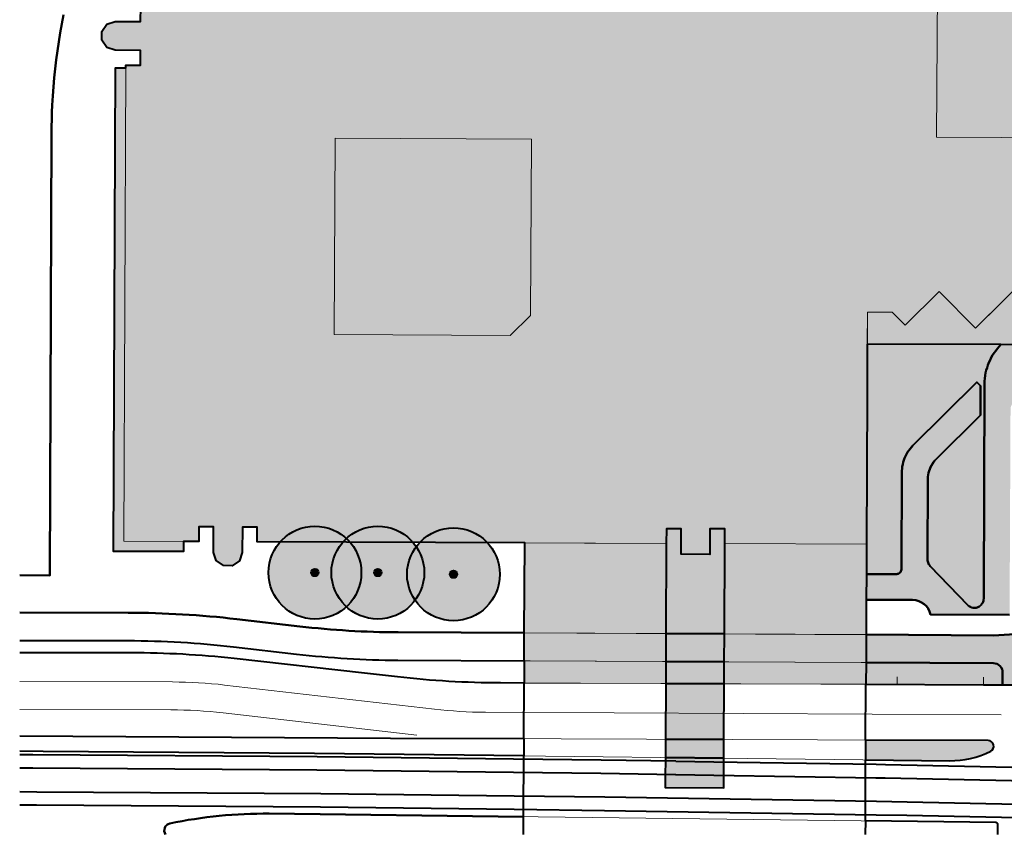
# Model space of a CAD drawing. Header units: metres. Extents: x 118946 to 119657, y 483154 to 483542.
# Tile 1 of 73: x 118946 to 119052, y 483154 to 483242. Entities that reach past the tile are written whole.
import ezdxf

# ---------------------------------------------------------------- set-up
doc = ezdxf.new("R2010")
doc.units = ezdxf.units.M
doc.header["$LTSCALE"] = 500
doc.header["$MEASUREMENT"] = 0
doc.linetypes.add('DGN Style 2', pattern=[25.238606, 15.143164, -10.095443])
for name, color, linetype, lineweight in [('B-PV-GR-BOOM-S', 95, 'Continuous', 40), ('N-PV-OG-BEBOUWING_HOOGBOUWACCENT-G', 7, 'Continuous', 0), ('N-PV-OG-BEBOUWING_OP MAAIVELD-G', 7, 'Continuous', 0), ('N-PV-OG-BEBOUWING_OVERBOUWING-G', 9, 'DGN Style 2', 0), ('N-PV-OG-WATER-G', 8, 'Continuous', 0), ('N-PV-OG-WEG_GEBIEDSONTSLUITINGSWEG BIBEKO 50KM-G', 8, 'Continuous', 0), ('N-PV-VH-KANTOPSLUITING_INRITBAND-G', 8, 'Continuous', 0), ('N-PV-VH-KANTOPSLUITING_OPSLUITBAND_100X200-G', 8, 'Continuous', 0), ('N-PV-VH-KANTOPSLUITING_TROTTOIRBAND_180 200-G', 8, 'Continuous', 0), ('N-PV-VH-KANTOPSLUITING_TROTTOIRBAND_280 300-G', 8, 'Continuous', 0), ('N-PV-VW-VERKEER_OPENBAARVERVOER_SPOOR TRAM-G', 8, 'Continuous', 40)]:
    doc.layers.add(name, color=color, linetype=linetype, lineweight=lineweight)
for name, color, linetype, lineweight, true_color in [('N-PV-AL-FILL_BEBOUWING-O', 7, 'Continuous', 0, 0xffffff), ('N-PV-AL-FILL_FIETSPAD-O', 7, 'Continuous', 40, 0xe67777), ('N-PV-AL-FILL_OVERBOUWING-O', 7, 'Continuous', 0, 0xffffff), ('N-PV-AL-FILL_VERHARDING-O', 7, 'Continuous', 40, 0xe8e8e8), ('N-PV-AL-FILL_WATER-O', 7, 'Continuous', 40, 0xafcde1), ('N-PV-AL-FILL_WEG-O', 7, 'Continuous', 40, 0xc8c8c8), ('N-PV-VW-MARKERING_LANGS_STREEP_13_010-G', 7, 'Continuous', 0, 0xfafafa), ('N-PV-VW-MARKERING_LANGS_STREEP_13_030-G', 7, 'Continuous', 0, 0xfafafa)]:
    doc.layers.add(name, color=color, linetype=linetype, lineweight=lineweight, true_color=true_color)

# ---------------------------------------------------------------- blocks, each defined once
blk = doc.blocks.new('SGR-BOOM001_BOVENAANZICHT')
at = {"layer": 'B-PV-GR-BOOM-S', "ltscale": 0.001, "transparency": 33554585}
h = blk.add_hatch(color=256, dxfattribs=at)
edge = h.paths.add_edge_path()
edge.add_arc((0, 0), 5, 0, 360)
h = blk.add_hatch(color=256, dxfattribs=at)
edge = h.paths.add_edge_path()
edge.add_arc((0, 0), 0.4, 0, 360)
for radius in [5, 0.4]:
    blk.add_circle((0, 0), radius, dxfattribs=at)

msp = doc.modelspace()

# ---------------------------------------------------------------- hatches: boundary and pattern name
at = {"layer": 'N-PV-AL-FILL_BEBOUWING-O', "ltscale": 0.001}
msp.add_hatch(color=256, dxfattribs=at).paths.add_polyline_path([(118969.2, 483183.33), (118968.26, 483183.34), (118967.49, 483183.88), (118967.19, 483184.77), (118967.2, 483187.51), (118965.6, 483187.52), (118965.59, 483185.95), (118963.96, 483185.95), (118957.51, 483185.98), (118957.74, 483236.95), (118957.74, 483237.24), (118959.32, 483237.23), (118959.32, 483238.83), (118956.58, 483238.84), (118955.69, 483239.16), (118955.15, 483239.93), (118955.16, 483240.87), (118955.7, 483241.64), (118956.59, 483241.94), (118959.33, 483241.93), (118959.34, 483243.53), (118957.77, 483243.54), (118957.78, 483243.99), (118957.8, 483250), (118957.81, 483251.61), (118979.39, 483251.56), (118979.56, 483287.1), (118979.56, 483287.1), (118979.56, 483287.55), (118981.14, 483287.54), (118981.14, 483289.14), (118978.4, 483289.16), (118977.51, 483289.47), (118976.97, 483290.24), (118976.98, 483291.18), (118977.52, 483291.95), (118978.41, 483292.26), (118978.56, 483292.25), (118981.15, 483292.24), (118981.16, 483293.85), (118979.59, 483293.85), (118979.6, 483294.29), (118979.7, 483316.32), (119030.98, 483316.08), (119030.94, 483307.31), (119032.54, 483307.31), (119032.55, 483310.05), (119032.86, 483310.94), (119033.64, 483311.47), (119034.15, 483311.47), (119034.58, 483311.47), (119035.35, 483310.93), (119035.65, 483310.04), (119035.64, 483307.29), (119037.24, 483307.29), (119037.27, 483316.06), (119059.73, 483315.95), (119059.56, 483272.78), (119073.95, 483272.71), (119073.94, 483270.87), (119075.54, 483270.86), (119075.55, 483273.85), (119075.87, 483274.73), (119076.64, 483275.27), (119077.58, 483275.27), (119078.35, 483274.73), (119078.65, 483273.84), (119078.64, 483270.85), (119080.24, 483270.84), (119080.25, 483272.68), (119088.33, 483272.64), (119088.3, 483265.1), (119088.23, 483250), (119088.11, 483221.39), (119086.54, 483221.4), (119086.54, 483220.54), (119086.53, 483219.8), (119089.43, 483219.79), (119089.43, 483219.73), (119089.42, 483217.93), (119086.53, 483217.94), (119086.52, 483216.85), (119086.52, 483216.7), (119086.51, 483214.41), (119086.51, 483213.24), (119084.19, 483213.25), (119084.19, 483212.26), (119080.52, 483212.28), (119079.06, 483212.28), (119074.88, 483216.5), (119060.61, 483216.56), (119058.82, 483218.36), (119049.29, 483208.9), (119045.36, 483212.86), (119041.71, 483209.23), (119040.31, 483210.64), (119037.63, 483210.65), (119037.62, 483207.21), (119037.6, 483201.82), (119037.53, 483185.65), (119022.26, 483185.72), (119022.27, 483187.29), (119020.67, 483187.3), (119020.66, 483184.55), (119017.56, 483184.56), (119017.57, 483187.31), (119015.97, 483187.31), (119015.96, 483185.74), (119000.71, 483185.8), (118971.89, 483185.92), (118971.9, 483187.49), (118970.3, 483187.5), (118970.29, 483184.76), (118969.97, 483183.87)])
at = {"layer": 'N-PV-AL-FILL_FIETSPAD-O', "ltscale": 0.001}
for points in [[(119057.06, 483172.26, -0.40871), (119058.07, 483173.23), (119137.19, 483172.83), (119137.19, 483175.83), (119058.08, 483176.23), (119051.23, 483175.83), (119037.49, 483175.91), (119037.48, 483172.91), (119051.21, 483172.83, -0.419679), (119052.2, 483171.81), (119052.17, 483170.5), (119057.02, 483170.49)], [(119022.21, 483172.98), (119015.91, 483173.02), (119015.92, 483176.02), (119022.22, 483175.98)]]:
    msp.add_hatch(color=256, dxfattribs=at).paths.add_polyline_path(points)
at = {"layer": 'N-PV-AL-FILL_OVERBOUWING-O'}
for points in [[(118963.96, 483184.85), (118956.4, 483184.88), (118956.64, 483236.95), (118957.74, 483236.95), (118957.51, 483185.98), (118963.96, 483185.95)], [(119088.05, 483207.01), (119079.98, 483207.04), (119052.02, 483207.15), (119037.62, 483207.21), (119037.63, 483210.65), (119040.31, 483210.64), (119041.71, 483209.23), (119045.36, 483212.86), (119049.29, 483208.9), (119058.82, 483218.36), (119060.61, 483216.56), (119074.88, 483216.5), (119079.06, 483212.28), (119080.52, 483212.28), (119084.19, 483212.26), (119084.19, 483213.25), (119086.51, 483213.24), (119086.51, 483214.41), (119086.51, 483215.08), (119088.08, 483215.07), (119088.08, 483214.6)], [(119015.92, 483176.02), (119000.67, 483176.09), (119000.71, 483185.8), (119015.96, 483185.74)], [(119037.49, 483175.91), (119022.22, 483175.98), (119022.26, 483185.72), (119037.53, 483185.65), (119037.52, 483182.42), (119037.5, 483179.66)], [(119015.91, 483173.02), (119000.66, 483173.09), (119000.67, 483176.09), (119015.92, 483176.02)], [(119037.48, 483172.91), (119022.21, 483172.98), (119022.22, 483175.98), (119037.49, 483175.91)], [(119015.9, 483170.64), (119000.65, 483170.69), (119000.66, 483173.09), (119015.91, 483173.02)], [(119037.47, 483170.56), (119022.2, 483170.61), (119022.21, 483172.98), (119037.48, 483172.91)]]:
    msp.add_hatch(color=256, dxfattribs=at).paths.add_polyline_path(points)
at = {"layer": 'N-PV-AL-FILL_VERHARDING-O', "ltscale": 0.001}
for points in [[(119042.5, 483179.64, -0.34875), (119044.44, 483178.08), (119052.95, 483178.03), (119052.95, 483178.23), (119053.05, 483200.23), (119053.06, 483200.35), (119053.09, 483200.46), (119053.14, 483200.58), (119053.19, 483200.68), (119053.26, 483200.78), (119053.34, 483200.87), (119055.58, 483203.09), (119055.66, 483203.16), (119055.75, 483203.23), (119055.85, 483203.28), (119055.96, 483203.32), (119056.06, 483203.35), (119056.17, 483203.37), (119056.29, 483203.38), (119066.02, 483203.34), (119066.14, 483203.33), (119066.25, 483203.31), (119066.36, 483203.28), (119066.46, 483203.23), (119066.56, 483203.18), (119068.15, 483202.15), (119068.34, 483202.03), (119068.54, 483201.92), (119068.75, 483201.83), (119068.96, 483201.75), (119069.18, 483201.67), (119069.4, 483201.61), (119069.63, 483201.57), (119069.85, 483201.53), (119070.08, 483201.51), (119070.31, 483201.51), (119077.2, 483201.48), (119077.32, 483201.49), (119077.44, 483201.51), (119077.55, 483201.54), (119077.66, 483201.59), (119077.76, 483201.65), (119077.86, 483201.73), (119078.98, 483202.71), (119079.08, 483202.78), (119079.19, 483202.85), (119079.3, 483202.9), (119079.42, 483202.93), (119079.55, 483202.95), (119079.67, 483202.95), (119079.8, 483202.94), (119079.92, 483202.91), (119080.04, 483202.87), (119080.15, 483202.81), (119080.25, 483202.74), (119080.35, 483202.66), (119085.48, 483197.49), (119085.62, 483197.33), (119085.76, 483197.16), (119085.88, 483196.99), (119085.99, 483196.8), (119086.08, 483196.61), (119086.16, 483196.41), (119086.23, 483196.21), (119086.28, 483196), (119086.32, 483195.79), (119086.34, 483195.58), (119086.35, 483195.36), (119086.28, 483178.42), (119086.28, 483177.68), (119094.91, 483177.63), (119094.81, 483177.67), (119094.7, 483177.7), (119094.59, 483177.74), (119094.48, 483177.79), (119094.38, 483177.85), (119094.29, 483177.93), (119094.21, 483178.02), (119094.14, 483178.11), (119094.09, 483178.21), (119094.04, 483178.32), (119094.01, 483178.43), (119093.99, 483178.54), (119093.98, 483178.66), (119094.13, 483214.38), (119091.42, 483214.39), (119091.39, 483206.81), (119091.38, 483206.72), (119091.36, 483206.63), (119091.32, 483206.54), (119091.27, 483206.46), (119091.21, 483206.39), (119091.14, 483206.33), (119091.06, 483206.28), (119090.97, 483206.24), (119090.88, 483206.22), (119090.79, 483206.21), (119082.14, 483206.25), (119085.28, 483203.08), (119088.28, 483203.07), (119088.49, 483203.06), (119088.71, 483203.03), (119088.92, 483203), (119089.12, 483202.94), (119089.33, 483202.87), (119089.52, 483202.79), (119089.72, 483202.69), (119089.9, 483202.58), (119090.08, 483202.46), (119090.24, 483202.33), (119090.4, 483202.18), (119090.54, 483202.02), (119090.68, 483201.86), (119090.8, 483201.68), (119090.91, 483201.49), (119091, 483201.3), (119091.08, 483201.1), (119091.15, 483200.9), (119091.2, 483200.69), (119091.24, 483200.48), (119091.26, 483200.27), (119091.27, 483200.05), (119091.27, 483199.67), (119091.18, 483178.71), (119091.17, 483178.59), (119091.15, 483178.46), (119091.11, 483178.34), (119091.06, 483178.23), (119090.99, 483178.12), (119090.91, 483178.02), (119090.82, 483177.93), (119090.73, 483177.85), (119090.62, 483177.79), (119090.5, 483177.74), (119090.38, 483177.7), (119090.26, 483177.68), (119090.13, 483177.67), (119089.08, 483178.72), (119089.15, 483196.3), (119089.15, 483196.53), (119089.12, 483196.76), (119089.09, 483196.99), (119089.04, 483197.21), (119088.97, 483197.43), (119088.89, 483197.65), (119088.8, 483197.85), (119088.69, 483198.06), (119088.57, 483198.25), (119088.44, 483198.44), (119088.29, 483198.62), (119088.14, 483198.78), (119080.21, 483206.77), (119080.08, 483206.92), (119079.98, 483207.04), (119052.02, 483207.15), (119052.02, 483207.15), (119051.82, 483206.94), (119051.63, 483206.72), (119051.45, 483206.49), (119051.28, 483206.25), (119051.12, 483206), (119050.97, 483205.74), (119050.84, 483205.48), (119050.72, 483205.21), (119050.61, 483204.94), (119050.52, 483204.66), (119050.44, 483204.38), (119050.37, 483204.09), (119050.32, 483203.8), (119050.29, 483203.51), (119050.26, 483203.22), (119050.25, 483202.92), (119050.16, 483180.31), (119050.16, 483179.79), (119050.15, 483179.67), (119050.13, 483179.54), (119050.09, 483179.43), (119050.04, 483179.31), (119049.97, 483179.21), (119049.89, 483179.11), (119049.8, 483179.03), (119049.7, 483178.95), (119049.59, 483178.89), (119049.47, 483178.84), (119049.35, 483178.81), (119049.23, 483178.8), (119049.11, 483178.8), (119048.98, 483178.81), (119048.86, 483178.84), (119048.74, 483178.89), (119048.63, 483178.94), (119048.53, 483179.02), (119048.44, 483179.1), (119044.39, 483183.3), (119044.32, 483183.38), (119044.26, 483183.47), (119044.2, 483183.57), (119044.16, 483183.67), (119044.13, 483183.78), (119044.12, 483183.89), (119044.11, 483184), (119044.15, 483192.7), (119044.15, 483192.91), (119044.18, 483193.12), (119044.22, 483193.33), (119044.27, 483193.54), (119044.34, 483193.74), (119044.42, 483193.94), (119044.52, 483194.13), (119044.63, 483194.32), (119044.75, 483194.49), (119044.89, 483194.66), (119045.03, 483194.81), (119049.81, 483199.55), (119049.82, 483202.7), (119049.42, 483203.11), (119042.53, 483196.28), (119042.37, 483196.11), (119042.22, 483195.93), (119042.08, 483195.74), (119041.95, 483195.55), (119041.83, 483195.35), (119041.73, 483195.14), (119041.63, 483194.92), (119041.55, 483194.7), (119041.49, 483194.48), (119041.43, 483194.25), (119041.39, 483194.02), (119041.36, 483193.79), (119041.35, 483193.56), (119041.31, 483183.01), (119041.3, 483182.91), (119041.28, 483182.82), (119041.24, 483182.73), (119041.19, 483182.65), (119041.13, 483182.58), (119041.06, 483182.52), (119040.98, 483182.47), (119040.89, 483182.44), (119040.8, 483182.41), (119040.7, 483182.41), (119037.52, 483182.42), (119037.5, 483179.66)], [(119049.11, 483178.8), (119048.98, 483178.81), (119048.86, 483178.84), (119048.74, 483178.89), (119048.63, 483178.94), (119048.53, 483179.02), (119048.44, 483179.1), (119044.39, 483183.3), (119044.32, 483183.38), (119044.26, 483183.47), (119044.2, 483183.57), (119044.16, 483183.67), (119044.13, 483183.78), (119044.12, 483183.89), (119044.11, 483184), (119044.15, 483192.7), (119044.15, 483192.91), (119044.18, 483193.12), (119044.22, 483193.33), (119044.27, 483193.54), (119044.34, 483193.74), (119044.42, 483193.94), (119044.52, 483194.13), (119044.63, 483194.32), (119044.75, 483194.49), (119044.89, 483194.66), (119045.03, 483194.81), (119049.81, 483199.55), (119049.82, 483202.7), (119049.42, 483203.11), (119042.53, 483196.28), (119042.37, 483196.11), (119042.22, 483195.93), (119042.08, 483195.74), (119041.95, 483195.55), (119041.83, 483195.35), (119041.73, 483195.14), (119041.63, 483194.92), (119041.55, 483194.7), (119041.49, 483194.48), (119041.43, 483194.25), (119041.39, 483194.02), (119041.36, 483193.79), (119041.35, 483193.56), (119041.31, 483183.01), (119041.3, 483182.91), (119041.28, 483182.82), (119041.24, 483182.73), (119041.19, 483182.65), (119041.13, 483182.58), (119041.06, 483182.52), (119040.98, 483182.47), (119040.89, 483182.44), (119040.8, 483182.41), (119040.7, 483182.41), (119037.52, 483182.42), (119037.53, 483185.65), (119037.6, 483201.82), (119037.62, 483207.21), (119052.02, 483207.15), (119052.02, 483207.15), (119051.82, 483206.94), (119051.63, 483206.72), (119051.45, 483206.49), (119051.28, 483206.25), (119051.12, 483206), (119050.97, 483205.74), (119050.84, 483205.48), (119050.72, 483205.21), (119050.61, 483204.94), (119050.52, 483204.66), (119050.44, 483204.38), (119050.37, 483204.09), (119050.32, 483203.8), (119050.29, 483203.51), (119050.26, 483203.22), (119050.25, 483202.92), (119050.16, 483180.31), (119050.16, 483179.79), (119050.15, 483179.67), (119050.13, 483179.54), (119050.09, 483179.43), (119050.04, 483179.31), (119049.97, 483179.21), (119049.89, 483179.11), (119049.8, 483179.03), (119049.7, 483178.95), (119049.59, 483178.89), (119049.47, 483178.84), (119049.35, 483178.81), (119049.23, 483178.8)], [(119022.22, 483175.98), (119015.92, 483176.02), (119015.96, 483185.74), (119015.97, 483187.31), (119017.57, 483187.31), (119017.56, 483184.56), (119020.66, 483184.55), (119020.67, 483187.3), (119022.27, 483187.29), (119022.26, 483185.72)], [(119022.2, 483170.61), (119015.9, 483170.64), (119015.91, 483173.02), (119022.21, 483172.98)], [(119052.2, 483171.81, 0.419679), (119051.21, 483172.83), (119037.48, 483172.91), (119037.47, 483170.56), (119050.12, 483170.51), (119052.17, 483170.5)], [(119022.17, 483162.61), (119015.87, 483162.69), (119015.88, 483164.64), (119022.18, 483164.62)], [(119046.46, 483162.33, 0.116073), (119050.91, 483163.35), (119050.91, 483163.35, 0.784104), (119050.64, 483164.5), (119037.44, 483164.55), (119037.43, 483162.44)]]:
    msp.add_hatch(color=256, dxfattribs=at).paths.add_polyline_path(points)
at = {"layer": 'N-PV-AL-FILL_WEG-O', "ltscale": 0.001}
for points in [[(119022.18, 483164.62), (119015.88, 483164.64), (119015.9, 483170.64), (119022.2, 483170.61)], [(119022.16, 483159.41), (119015.86, 483159.44), (119015.86, 483160.84), (119015.87, 483162.29), (119015.87, 483162.69), (119022.17, 483162.61), (119022.17, 483162.18), (119022.16, 483160.73)]]:
    msp.add_hatch(color=256, dxfattribs=at).paths.add_polyline_path(points)

# ---------------------------------------------------------------- linework, layer by layer
at = {"layer": 'N-PV-AL-FILL_BEBOUWING-O', "ltscale": 0.001, "flags": 128}
msp.add_lwpolyline([(118959.34, 483243.53), (118959.33, 483241.93), (118956.59, 483241.94), (118955.7, 483241.64), (118955.16, 483240.87), (118955.15, 483239.93), (118955.69, 483239.16), (118956.58, 483238.84), (118959.32, 483238.83), (118959.32, 483237.23), (118957.74, 483237.24), (118957.74, 483236.95), (118957.51, 483185.98), (118963.96, 483185.95), (118965.59, 483185.95), (118965.6, 483187.52), (118967.2, 483187.51), (118967.19, 483184.77), (118967.49, 483183.88), (118968.26, 483183.34), (118969.2, 483183.33), (118969.97, 483183.87), (118970.29, 483184.76), (118970.3, 483187.5), (118971.9, 483187.49), (118971.89, 483185.92), (119000.71, 483185.8), (119015.96, 483185.74), (119015.97, 483187.31), (119017.57, 483187.31), (119017.56, 483184.56), (119020.66, 483184.55), (119020.67, 483187.3), (119022.27, 483187.29), (119022.26, 483185.72), (119037.53, 483185.65), (119037.6, 483201.82), (119037.62, 483207.21), (119037.63, 483210.65), (119040.31, 483210.64), (119041.71, 483209.23), (119045.36, 483212.86), (119049.29, 483208.9), (119058.82, 483218.36)], dxfattribs=at)
at = {"layer": 'N-PV-AL-FILL_FIETSPAD-O', "ltscale": 0.001, "flags": 128}
msp.add_lwpolyline([(118946.31, 483175.29), (118957.98, 483175.27, -0.028127), (118969.34, 483174.6), (118976.12, 483173.82, 0.027395), (118987.05, 483173.16), (119000.66, 483173.09), (119000.67, 483176.09), (118987.07, 483176.16, -0.027395), (118976.47, 483176.8), (118969.69, 483177.58, 0.028127), (118957.99, 483178.27), (118946.31, 483178.29)], format="xyb", dxfattribs=at)
msp.add_lwpolyline([(119057.06, 483172.26, -0.40871), (119058.07, 483173.23), (119137.19, 483172.83), (119137.19, 483175.83), (119058.08, 483176.23), (119051.23, 483175.83), (119037.49, 483175.91), (119037.48, 483172.91), (119051.21, 483172.83, -0.419679), (119052.2, 483171.81), (119052.17, 483170.5), (119057.02, 483170.49), (119057.06, 483172.26)], format="xyb", close=True, dxfattribs=at)
msp.add_lwpolyline([(119015.92, 483176.02), (119015.91, 483173.02), (119022.21, 483172.98), (119022.22, 483175.98), (119015.92, 483176.02)], close=True, dxfattribs=at)
at = {"layer": 'N-PV-AL-FILL_OVERBOUWING-O', "flags": 128}
for points in [[(118956.64, 483236.95), (118956.4, 483184.88), (118963.96, 483184.85), (118963.96, 483185.95), (118957.51, 483185.98), (118957.74, 483236.95), (118956.64, 483236.95)], [(119086.51, 483215.08), (119086.51, 483214.41), (119086.51, 483213.24), (119084.19, 483213.25), (119084.19, 483212.26), (119080.52, 483212.28), (119079.06, 483212.28), (119074.88, 483216.5), (119060.61, 483216.56), (119058.82, 483218.36), (119049.29, 483208.9), (119045.36, 483212.86), (119041.71, 483209.23), (119040.31, 483210.64), (119037.63, 483210.65), (119037.62, 483207.21), (119052.02, 483207.15), (119079.98, 483207.04), (119088.05, 483207.01), (119088.08, 483214.6), (119088.08, 483215.07), (119086.51, 483215.08)], [(119000.71, 483185.8), (119000.67, 483176.09), (119015.92, 483176.02), (119015.96, 483185.74), (119000.71, 483185.8)], [(119037.52, 483182.42), (119037.53, 483185.65), (119022.26, 483185.72), (119022.22, 483175.98), (119037.49, 483175.91), (119037.5, 483179.66), (119037.52, 483182.42)], [(119000.67, 483176.09), (119000.66, 483173.09), (119015.91, 483173.02), (119015.92, 483176.02), (119000.67, 483176.09)], [(119022.22, 483175.98), (119022.21, 483172.98), (119037.48, 483172.91), (119037.49, 483175.91), (119022.22, 483175.98)], [(119000.66, 483173.09), (119000.65, 483170.69), (119015.9, 483170.64), (119015.91, 483173.02), (119000.66, 483173.09)], [(119037.47, 483170.56), (119037.48, 483172.91), (119022.21, 483172.98), (119022.2, 483170.61), (119037.47, 483170.56)]]:
    msp.add_lwpolyline(points, close=True, dxfattribs=at)
msp.add_lwpolyline([(119037.4, 483154.4), (119037.47, 483170.56), (119022.2, 483170.61), (119022.16, 483159.41), (119015.86, 483159.44), (119015.9, 483170.64), (119000.65, 483170.69), (119000.58, 483154.4)], dxfattribs=at)
at = {"layer": 'N-PV-AL-FILL_VERHARDING-O', "ltscale": 0.001, "flags": 128}
for points in [[(118946.31, 483178.29), (118957.99, 483178.27, -0.028127), (118969.69, 483177.58), (118976.47, 483176.8, 0.027395), (118987.07, 483176.16), (119000.67, 483176.09), (119000.71, 483185.8), (118971.89, 483185.92), (118971.9, 483187.49), (118970.3, 483187.5), (118970.29, 483184.76), (118969.97, 483183.87), (118969.2, 483183.33), (118968.26, 483183.34), (118967.49, 483183.88), (118967.19, 483184.77), (118967.2, 483187.51), (118965.6, 483187.52), (118965.59, 483185.95), (118963.96, 483185.95), (118963.96, 483184.85), (118956.4, 483184.88), (118956.64, 483236.95), (118957.74, 483236.95), (118957.74, 483237.24), (118959.32, 483237.23), (118959.32, 483238.83), (118956.58, 483238.84), (118955.69, 483239.16), (118955.15, 483239.93), (118955.16, 483240.87), (118955.7, 483241.64), (118956.59, 483241.94), (118959.33, 483241.93), (118959.34, 483243.53)], [(119079.98, 483207.04), (119052.02, 483207.15), (119052.02, 483207.15), (119051.82, 483206.94), (119051.63, 483206.72), (119051.45, 483206.49), (119051.28, 483206.25), (119051.12, 483206), (119050.97, 483205.74), (119050.84, 483205.48), (119050.72, 483205.21), (119050.61, 483204.94), (119050.52, 483204.66), (119050.44, 483204.38), (119050.37, 483204.09), (119050.32, 483203.8), (119050.29, 483203.51), (119050.26, 483203.22), (119050.25, 483202.92), (119050.16, 483180.31), (119050.16, 483179.79), (119050.15, 483179.67), (119050.13, 483179.54), (119050.09, 483179.43), (119050.04, 483179.31), (119049.97, 483179.21), (119049.89, 483179.11), (119049.8, 483179.03), (119049.7, 483178.95), (119049.59, 483178.89), (119049.47, 483178.84), (119049.35, 483178.81), (119049.23, 483178.8), (119049.11, 483178.8), (119048.98, 483178.81), (119048.86, 483178.84), (119048.74, 483178.89), (119048.63, 483178.94), (119048.53, 483179.02), (119048.44, 483179.1), (119044.39, 483183.3), (119044.32, 483183.38), (119044.26, 483183.47), (119044.2, 483183.57), (119044.16, 483183.67), (119044.13, 483183.78), (119044.12, 483183.89), (119044.11, 483184), (119044.15, 483192.7), (119044.15, 483192.91), (119044.18, 483193.12), (119044.22, 483193.33), (119044.27, 483193.54), (119044.34, 483193.74), (119044.42, 483193.94), (119044.52, 483194.13), (119044.63, 483194.32), (119044.75, 483194.49), (119044.89, 483194.66), (119045.03, 483194.81), (119049.81, 483199.55), (119049.82, 483202.7), (119049.42, 483203.11), (119042.53, 483196.28), (119042.37, 483196.11), (119042.22, 483195.93), (119042.08, 483195.74), (119041.95, 483195.55), (119041.83, 483195.35), (119041.73, 483195.14), (119041.63, 483194.92), (119041.55, 483194.7), (119041.49, 483194.48), (119041.43, 483194.25), (119041.39, 483194.02), (119041.36, 483193.79), (119041.35, 483193.56), (119041.31, 483183.01), (119041.3, 483182.91), (119041.28, 483182.82), (119041.24, 483182.73), (119041.19, 483182.65), (119041.13, 483182.58), (119041.06, 483182.52), (119040.98, 483182.47), (119040.89, 483182.44), (119040.8, 483182.41), (119040.7, 483182.41), (119037.52, 483182.42), (119037.5, 483179.66), (119042.5, 483179.64), (119042.5, 483179.64, -0.34875), (119044.44, 483178.08), (119052.95, 483178.03)], [(119052.95, 483178.03), (119044.44, 483178.08, 0.34875), (119042.5, 483179.64), (119037.5, 483179.66), (119037.49, 483175.91), (119051.23, 483175.83), (119058.08, 483176.23)], [(118946.31, 483175.29), (118957.98, 483175.27, -0.028127), (118969.34, 483174.6), (118976.12, 483173.82, 0.027395), (118987.05, 483173.16), (119000.66, 483173.09), (119000.65, 483170.69), (118998.09, 483170.7, -0.027767), (118987.01, 483171.36), (118983.47, 483171.77), (118969.41, 483173.33, 0.027756), (118958.33, 483173.94), (118946.31, 483173.94)], [(119000.58, 483154.4), (119000.59, 483156.3), (118973.2, 483156.63, 0.054016), (118962.48, 483155.57, 0.536828), (118962.02, 483154.4)], [(119051.7, 483154.4), (119051.7, 483155.42, 0.411273), (119051.45, 483155.67), (119037.41, 483155.84), (119037.4, 483154.4)]]:
    msp.add_lwpolyline(points, format="xyb", dxfattribs=at)
for points in [[(118951.04, 483242.66), (118950.85, 483241.7), (118950.68, 483240.73), (118950.52, 483239.77), (118950.38, 483238.8), (118950.25, 483237.83), (118950.13, 483236.85), (118950.03, 483235.88), (118949.95, 483234.9), (118949.87, 483233.93), (118949.82, 483232.95), (118949.78, 483232.18), (118949.76, 483231.4), (118949.74, 483230.63), (118949.73, 483229.86), (118949.54, 483182.28), (118946.31, 483182.3)], [(118946.31, 483165.02), (118986.26, 483164.77), (119000.62, 483164.71), (119000.61, 483162.86), (118978.05, 483163.12), (118948.82, 483163.34), (118946.31, 483163.37)]]:
    msp.add_lwpolyline(points, dxfattribs=at)
for points in [[(119037.62, 483207.21), (119037.6, 483201.82), (119037.53, 483185.65), (119037.52, 483182.42), (119040.7, 483182.41), (119040.8, 483182.41), (119040.89, 483182.44), (119040.98, 483182.47), (119041.06, 483182.52), (119041.13, 483182.58), (119041.19, 483182.65), (119041.24, 483182.73), (119041.28, 483182.82), (119041.3, 483182.91), (119041.31, 483183.01), (119041.35, 483193.56), (119041.36, 483193.79), (119041.39, 483194.02), (119041.43, 483194.25), (119041.49, 483194.48), (119041.55, 483194.7), (119041.63, 483194.92), (119041.73, 483195.14), (119041.83, 483195.35), (119041.95, 483195.55), (119042.08, 483195.74), (119042.22, 483195.93), (119042.37, 483196.11), (119042.53, 483196.28), (119049.42, 483203.11), (119049.82, 483202.7), (119049.81, 483199.55), (119045.03, 483194.81), (119044.89, 483194.66), (119044.75, 483194.49), (119044.63, 483194.32), (119044.52, 483194.13), (119044.42, 483193.94), (119044.34, 483193.74), (119044.27, 483193.54), (119044.22, 483193.33), (119044.18, 483193.12), (119044.15, 483192.91), (119044.15, 483192.7), (119044.11, 483184), (119044.12, 483183.89), (119044.13, 483183.78), (119044.16, 483183.67), (119044.2, 483183.57), (119044.26, 483183.47), (119044.32, 483183.38), (119044.39, 483183.3), (119048.44, 483179.1), (119048.53, 483179.02), (119048.63, 483178.94), (119048.74, 483178.89), (119048.86, 483178.84), (119048.98, 483178.81), (119049.11, 483178.8), (119049.23, 483178.8), (119049.35, 483178.81), (119049.47, 483178.84), (119049.59, 483178.89), (119049.7, 483178.95), (119049.8, 483179.03), (119049.89, 483179.11), (119049.97, 483179.21), (119050.04, 483179.31), (119050.09, 483179.43), (119050.13, 483179.54), (119050.15, 483179.67), (119050.16, 483179.79), (119050.16, 483180.31), (119050.25, 483202.92), (119050.26, 483203.22), (119050.29, 483203.51), (119050.32, 483203.8), (119050.37, 483204.09), (119050.44, 483204.38), (119050.52, 483204.66), (119050.61, 483204.94), (119050.72, 483205.21), (119050.84, 483205.48), (119050.97, 483205.74), (119051.12, 483206), (119051.28, 483206.25), (119051.45, 483206.49), (119051.63, 483206.72), (119051.82, 483206.94), (119052.02, 483207.15), (119052.02, 483207.15), (119037.62, 483207.21)], [(119015.92, 483176.02), (119022.22, 483175.98), (119022.26, 483185.72), (119022.27, 483187.29), (119020.67, 483187.3), (119020.66, 483184.55), (119017.56, 483184.56), (119017.57, 483187.31), (119015.97, 483187.31), (119015.96, 483185.74), (119015.92, 483176.02)], [(119022.2, 483170.61), (119022.21, 483172.98), (119015.91, 483173.02), (119015.9, 483170.64), (119022.2, 483170.61)], [(119015.88, 483164.64), (119015.87, 483162.69), (119022.17, 483162.61), (119022.18, 483164.62), (119015.88, 483164.64)]]:
    msp.add_lwpolyline(points, close=True, dxfattribs=at)
for points in [[(119052.2, 483171.81, 0.419679), (119051.21, 483172.83), (119037.48, 483172.91), (119037.47, 483170.56), (119050.12, 483170.51), (119052.17, 483170.5), (119052.2, 483171.81)], [(119046.46, 483162.33, 0.116073), (119050.91, 483163.35), (119050.91, 483163.35, 0.784104), (119050.64, 483164.5), (119037.44, 483164.55), (119037.43, 483162.44), (119046.46, 483162.33)]]:
    msp.add_lwpolyline(points, format="xyb", close=True, dxfattribs=at)
at = {"layer": 'N-PV-AL-FILL_WATER-O', "ltscale": 0.001, "flags": 128}
msp.add_lwpolyline([(118946.31, 483182.3), (118949.54, 483182.28), (118949.73, 483229.86), (118949.74, 483230.63), (118949.76, 483231.4), (118949.78, 483232.18), (118949.82, 483232.95), (118949.87, 483233.93), (118949.95, 483234.9), (118950.03, 483235.88), (118950.13, 483236.85), (118950.25, 483237.83), (118950.38, 483238.8), (118950.52, 483239.77), (118950.68, 483240.73), (118950.85, 483241.7), (118951.04, 483242.66)], dxfattribs=at)
at = {"layer": 'N-PV-AL-FILL_WEG-O', "ltscale": 0.001, "flags": 128}
for points in [[(118946.31, 483165.02), (118986.26, 483164.77), (119000.62, 483164.71), (119000.65, 483170.69), (118998.09, 483170.7, -0.027767), (118987.01, 483171.36), (118983.47, 483171.77), (118969.41, 483173.33, 0.027756), (118958.33, 483173.94), (118946.31, 483173.94)], [(119051.7, 483154.4), (119051.7, 483155.42, 0.411273), (119051.45, 483155.67), (119037.41, 483155.84), (119037.41, 483156.5), (119037.41, 483157.95), (119037.43, 483160.48), (119037.43, 483161.93), (119037.43, 483162.44), (119046.46, 483162.33, 0.116073), (119050.91, 483163.35), (119050.91, 483163.35, 0.784104), (119050.64, 483164.5), (119037.44, 483164.55), (119037.47, 483170.56), (119050.12, 483170.51), (119052.17, 483170.5), (119057.02, 483170.49)], [(118962.02, 483154.4, -0.536828), (118962.48, 483155.57, -0.054016), (118973.2, 483156.63), (119000.59, 483156.3), (119000.59, 483157.05), (119000.6, 483158.5), (119000.61, 483161.05), (119000.61, 483162.5), (119000.61, 483162.86), (118978.05, 483163.12), (118948.82, 483163.34), (118946.31, 483163.37)]]:
    msp.add_lwpolyline(points, format="xyb", dxfattribs=at)
for points in [[(119015.9, 483170.64), (119015.88, 483164.64), (119022.18, 483164.62), (119022.2, 483170.61), (119015.9, 483170.64)], [(119015.86, 483160.84), (119015.86, 483159.44), (119022.16, 483159.41), (119022.16, 483160.73), (119022.17, 483162.18), (119022.17, 483162.61), (119015.87, 483162.69), (119015.87, 483162.29), (119015.86, 483160.84)]]:
    msp.add_lwpolyline(points, close=True, dxfattribs=at)
at = {"layer": 'N-PV-OG-BEBOUWING_HOOGBOUWACCENT-G', "flags": 128}
for points in [[(119045.21, 483250.63), (119045.09, 483229.48), (119066.24, 483229.37), (119066.36, 483250.52), (119045.21, 483250.63)], [(118980.29, 483229.38), (119001.44, 483229.27), (119001.34, 483210.29), (118999.15, 483208.13), (118980.18, 483208.23), (118980.29, 483229.38)]]:
    msp.add_lwpolyline(points, close=True, dxfattribs=at)
at = {"layer": 'N-PV-OG-BEBOUWING_OP MAAIVELD-G', "flags": 128}
msp.add_lwpolyline([(118959.34, 483243.53), (118959.33, 483241.93), (118956.59, 483241.94), (118955.7, 483241.64), (118955.16, 483240.87), (118955.15, 483239.93), (118955.69, 483239.16), (118956.58, 483238.84), (118959.32, 483238.83), (118959.32, 483237.23), (118957.74, 483237.24), (118957.74, 483236.95), (118957.51, 483185.98), (118965.59, 483185.95), (118965.6, 483187.52), (118967.2, 483187.51), (118967.19, 483184.77), (118967.49, 483183.88), (118968.26, 483183.34), (118969.2, 483183.33), (118969.2, 483183.33), (118969.97, 483183.87), (118970.29, 483184.76), (118970.3, 483187.5), (118971.9, 483187.49), (118971.89, 483185.92), (119015.96, 483185.74), (119015.97, 483187.31), (119017.57, 483187.31), (119017.56, 483184.56), (119020.66, 483184.55), (119020.67, 483187.3), (119022.27, 483187.29), (119022.26, 483185.72), (119022.26, 483185.72), (119037.53, 483185.65), (119037.6, 483201.82), (119037.63, 483210.65), (119040.31, 483210.64), (119041.71, 483209.23), (119045.36, 483212.86), (119049.29, 483208.9), (119058.82, 483218.36)], dxfattribs=at)
at = {"layer": 'N-PV-OG-BEBOUWING_OVERBOUWING-G', "flags": 128}
for points in [[(118963.96, 483185.95), (118963.96, 483184.85), (118956.4, 483184.88), (118956.64, 483236.95), (118957.74, 483236.95), (118957.51, 483185.98), (118963.96, 483185.95)], [(119088.05, 483207.01), (119037.62, 483207.21), (119037.63, 483210.65), (119040.31, 483210.64), (119041.71, 483209.23), (119045.36, 483212.86), (119049.29, 483208.9), (119058.82, 483218.36), (119060.61, 483216.56), (119074.88, 483216.5), (119079.06, 483212.28), (119084.19, 483212.26), (119084.19, 483213.25), (119086.51, 483213.24), (119086.51, 483215.08), (119088.08, 483215.07), (119088.08, 483214.6), (119088.05, 483207.01)], [(119000.58, 483154.4), (119000.71, 483185.8), (119015.96, 483185.74), (119015.86, 483159.44), (119022.16, 483159.41), (119022.26, 483185.72), (119037.53, 483185.65), (119037.4, 483154.4)]]:
    msp.add_lwpolyline(points, dxfattribs=at)
at = {"layer": 'N-PV-OG-WATER-G', "flags": 128}
msp.add_lwpolyline([(118946.31, 483182.3), (118949.54, 483182.28), (118949.73, 483229.86), (118949.74, 483230.63), (118949.76, 483231.4), (118949.78, 483232.18), (118949.82, 483232.95), (118949.87, 483233.93), (118949.95, 483234.9), (118950.03, 483235.88), (118950.13, 483236.85), (118950.25, 483237.83), (118950.38, 483238.8), (118950.52, 483239.77), (118950.68, 483240.73), (118950.85, 483241.7), (118951.04, 483242.66)], dxfattribs=at)
at = {"layer": 'N-PV-OG-WEG_GEBIEDSONTSLUITINGSWEG BIBEKO 50KM-G'}
for p, q in [((119037.5, 483179.66), (119037.52, 483182.42)), ((119037.5, 483179.66), (119042.5, 483179.64)), ((119044.44, 483178.08), (119052.95, 483178.03))]:
    msp.add_line(p, q, dxfattribs=at)
at = {"layer": 'N-PV-OG-WEG_GEBIEDSONTSLUITINGSWEG BIBEKO 50KM-G', "flags": 128}
for points in [[(119048.44, 483179.1), (119048.53, 483179.02), (119048.63, 483178.94), (119048.74, 483178.89), (119048.86, 483178.84), (119048.98, 483178.81), (119049.11, 483178.8), (119049.23, 483178.8), (119049.35, 483178.81), (119049.47, 483178.84), (119049.59, 483178.89), (119049.7, 483178.95), (119049.8, 483179.03), (119049.89, 483179.11), (119049.97, 483179.21), (119050.04, 483179.31), (119050.09, 483179.43), (119050.13, 483179.54), (119050.15, 483179.67), (119050.16, 483179.79), (119050.16, 483180.31), (119050.25, 483202.92), (119050.26, 483203.22), (119050.29, 483203.51), (119050.32, 483203.8), (119050.37, 483204.09), (119050.44, 483204.38), (119050.52, 483204.66), (119050.61, 483204.94), (119050.72, 483205.21), (119050.84, 483205.48), (119050.97, 483205.74), (119051.12, 483206), (119051.28, 483206.25), (119051.45, 483206.49), (119051.63, 483206.72), (119051.82, 483206.94), (119052.02, 483207.15), (119052.02, 483207.15)], [(119049.42, 483203.11), (119042.53, 483196.28), (119042.37, 483196.11), (119042.22, 483195.93), (119042.08, 483195.74), (119041.95, 483195.55), (119041.83, 483195.35), (119041.73, 483195.14), (119041.63, 483194.92), (119041.55, 483194.7), (119041.49, 483194.48), (119041.43, 483194.25), (119041.39, 483194.02), (119041.36, 483193.79), (119041.35, 483193.56), (119041.31, 483183.01), (119041.3, 483182.91), (119041.28, 483182.82), (119041.24, 483182.73), (119041.19, 483182.65), (119041.13, 483182.58), (119041.06, 483182.52), (119040.98, 483182.47), (119040.89, 483182.44), (119040.8, 483182.41), (119040.7, 483182.41), (119037.52, 483182.42)], [(119049.81, 483199.55), (119049.82, 483202.7), (119049.42, 483203.11)], [(119048.44, 483179.1), (119044.39, 483183.3), (119044.32, 483183.38), (119044.26, 483183.47), (119044.2, 483183.57), (119044.16, 483183.67), (119044.13, 483183.78), (119044.12, 483183.89), (119044.11, 483184), (119044.15, 483192.7), (119044.15, 483192.91), (119044.18, 483193.12), (119044.22, 483193.33), (119044.27, 483193.54), (119044.34, 483193.74), (119044.42, 483193.94), (119044.52, 483194.13), (119044.63, 483194.32), (119044.75, 483194.49), (119044.89, 483194.66), (119045.03, 483194.81), (119049.81, 483199.55)]]:
    msp.add_lwpolyline(points, dxfattribs=at)
at = {"layer": 'N-PV-OG-WEG_GEBIEDSONTSLUITINGSWEG BIBEKO 50KM-G', "extrusion": (0, 0, -1)}
msp.add_arc((-119042.49, 483177.64), 2, 90.2373, 167.1423, dxfattribs=at)
at = {"layer": 'N-PV-VH-KANTOPSLUITING_INRITBAND-G'}
for p, q in [((119040.82, 483171.37), (119040.82, 483170.57)), ((119050.12, 483171.34), (119050.12, 483170.51))]:
    msp.add_line(p, q, dxfattribs=at)
at = {"layer": 'N-PV-VH-KANTOPSLUITING_OPSLUITBAND_100X200-G'}
for p, q in [((118957.99, 483178.27), (118946.31, 483178.29)), ((118976.47, 483176.8), (118969.69, 483177.58)), ((119058.08, 483176.23), (119051.23, 483175.83)), ((118946.31, 483175.29), (118957.98, 483175.27)), ((119051.23, 483175.83), (118987.07, 483176.16)), ((118969.34, 483174.6), (118976.12, 483173.82)), ((118987.05, 483173.16), (119051.21, 483172.83)), ((119052.2, 483171.81), (119052.17, 483170.5))]:
    msp.add_line(p, q, dxfattribs=at)
for centre, radius, start, end in [((118957.76, 483074.07), 104.2, 83.4286, 89.8731), ((118987.57, 483273.16), 100, 263.4286, 269.7056)]:
    msp.add_arc(centre, radius, start, end, dxfattribs=at)
at = {"layer": 'N-PV-VH-KANTOPSLUITING_OPSLUITBAND_100X200-G', "extrusion": (0, 0, -1)}
for centre, radius, start, end in [((-118987.57, 483273.16), 97, 270.2944, 276.5714), ((-118957.76, 483074.07), 101.2, 90.1269, 96.5714), ((-119051.2, 483171.83), 1, 90.3683, 181.4353)]:
    msp.add_arc(centre, radius, start, end, dxfattribs=at)
at = {"layer": 'N-PV-VH-KANTOPSLUITING_TROTTOIRBAND_180 200-G'}
for p, q in [((119050.91, 483163.35), (119050.91, 483163.35)), ((118973.2, 483156.63), (119051.45, 483155.67)), ((119051.7, 483155.42), (119051.7, 483154.4))]:
    msp.add_line(p, q, dxfattribs=at)
at = {"layer": 'N-PV-VH-KANTOPSLUITING_TROTTOIRBAND_180 200-G', "flags": 128}
for points in [[(118946.31, 483165.02), (118986.26, 483164.77), (119050.64, 483164.5)], [(119046.46, 483162.33), (118978.05, 483163.12), (118948.82, 483163.34), (118946.31, 483163.37)]]:
    msp.add_lwpolyline(points, dxfattribs=at)
at = {"layer": 'N-PV-VH-KANTOPSLUITING_TROTTOIRBAND_180 200-G', "extrusion": (0, 0, -1)}
for centre, radius, start, end in [((-119050.63, 483163.89), 0.608, 90.4334, 242.8339), ((-119046.52, 483172.31), 9.98, 243.8888, 270.3723), ((-118972.77, 483106.64), 50, 78.1314, 90.4988), ((-118962.64, 483154.83), 0.75, 325.2189, 78.1314), ((-119051.45, 483155.42), 0.25, 90.7036, 180.1279)]:
    msp.add_arc(centre, radius, start, end, dxfattribs=at)
at = {"layer": 'N-PV-VH-KANTOPSLUITING_TROTTOIRBAND_280 300-G', "flags": 128}
msp.add_lwpolyline([(119180.8, 483305.92), (119180.49, 483181.89, -0.415065), (119168.43, 483169.92), (119063.53, 483170.46), (119058.52, 483170.48), (118998.09, 483170.7, -0.027767), (118987.01, 483171.36), (118983.47, 483171.77), (118969.41, 483173.33, 0.027756), (118958.33, 483173.94), (118946.31, 483173.94)], format="xyb", dxfattribs=at)
at = {"layer": 'N-PV-VW-MARKERING_LANGS_STREEP_13_010-G'}
for p, q in [((118946.31, 483170.85), (118962.77, 483170.81)), ((118968.38, 483170.48), (118991.01, 483167.88)), ((118996.47, 483167.55), (119052.04, 483167.26))]:
    msp.add_line(p, q, dxfattribs=at)
at = {"layer": 'N-PV-VW-MARKERING_LANGS_STREEP_13_010-G', "extrusion": (0, 0, -1)}
msp.add_arc((-118962.66, 483120.81), 50, 90.1279, 96.5714, dxfattribs=at)
at = {"layer": 'N-PV-VW-MARKERING_LANGS_STREEP_13_010-G'}
msp.add_arc((118996.73, 483217.55), 50, 263.4286, 269.7057, dxfattribs=at)
at = {"layer": 'N-PV-VW-MARKERING_LANGS_STREEP_13_030-G'}
for p, q in [((118946.31, 483167.85), (118962.6, 483167.81)), ((118968.21, 483167.48), (118989.09, 483165.08))]:
    msp.add_line(p, q, dxfattribs=at)
at = {"layer": 'N-PV-VW-MARKERING_LANGS_STREEP_13_030-G', "extrusion": (0, 0, -1)}
msp.add_arc((-118962.49, 483117.81), 50, 90.1279, 96.5714, dxfattribs=at)
at = {"layer": 'N-PV-VW-VERKEER_OPENBAARVERVOER_SPOOR TRAM-G', "ltscale": 0.001}
for p, q in [((119021.1, 483162.19), (119017, 483162.26)), ((119038.57, 483161.91), (119021.1, 483162.19)), ((119021.08, 483160.74), (119016.98, 483160.81)), ((119038.54, 483160.46), (119021.08, 483160.74))]:
    msp.add_line(p, q, dxfattribs=at)
at = {"layer": 'N-PV-VW-VERKEER_OPENBAARVERVOER_SPOOR TRAM-G', "ltscale": 0.001, "flags": 128}
for points in [[(118999.52, 483162.5), (118978.34, 483162.75), (118947.73, 483162.96), (118946.31, 483162.96)], [(119016.98, 483162.27), (119008.95, 483162.4), (118999.52, 483162.51)], [(118999.5, 483161.07), (118978.33, 483161.32), (118947.72, 483161.53), (118946.31, 483161.53)], [(119136.07, 483159.4), (119100.8, 483160.46), (119070.19, 483161.25), (119039.59, 483161.89), (119038.57, 483161.91)], [(119016.95, 483160.82), (119008.93, 483160.95), (118999.5, 483161.06)], [(119136.02, 483157.97), (119100.75, 483159.01), (119070.16, 483159.8), (119039.56, 483160.44), (119038.54, 483160.46)], [(118999.58, 483158.51), (118978.74, 483158.75), (118948.14, 483158.96), (118946.31, 483158.97)], [(119038.61, 483157.93), (119009.34, 483158.4), (118999.58, 483158.52)], [(118999.57, 483157.08), (118978.73, 483157.32), (118948.13, 483157.53), (118946.31, 483157.54)], [(119134.95, 483155.46), (119103.08, 483156.44), (119072.49, 483157.23), (119041.9, 483157.87), (119038.61, 483157.93)], [(119038.58, 483156.48), (119009.32, 483156.95), (118999.57, 483157.07)], [(119122.04, 483154.4), (119103.04, 483154.99), (119072.46, 483155.78), (119041.87, 483156.42), (119038.58, 483156.48)]]:
    msp.add_lwpolyline(points, dxfattribs=at)

# ---------------------------------------------------------------- block references
at = {"layer": 'B-PV-GR-BOOM-S', "ltscale": 0.001, "transparency": 33554585}
for p in [(118978.11, 483182.59), (118984.89, 483182.59), (118993.04, 483182.41)]:
    msp.add_blockref('SGR-BOOM001_BOVENAANZICHT', p, dxfattribs=at)

doc.saveas('drawing.dxf')
